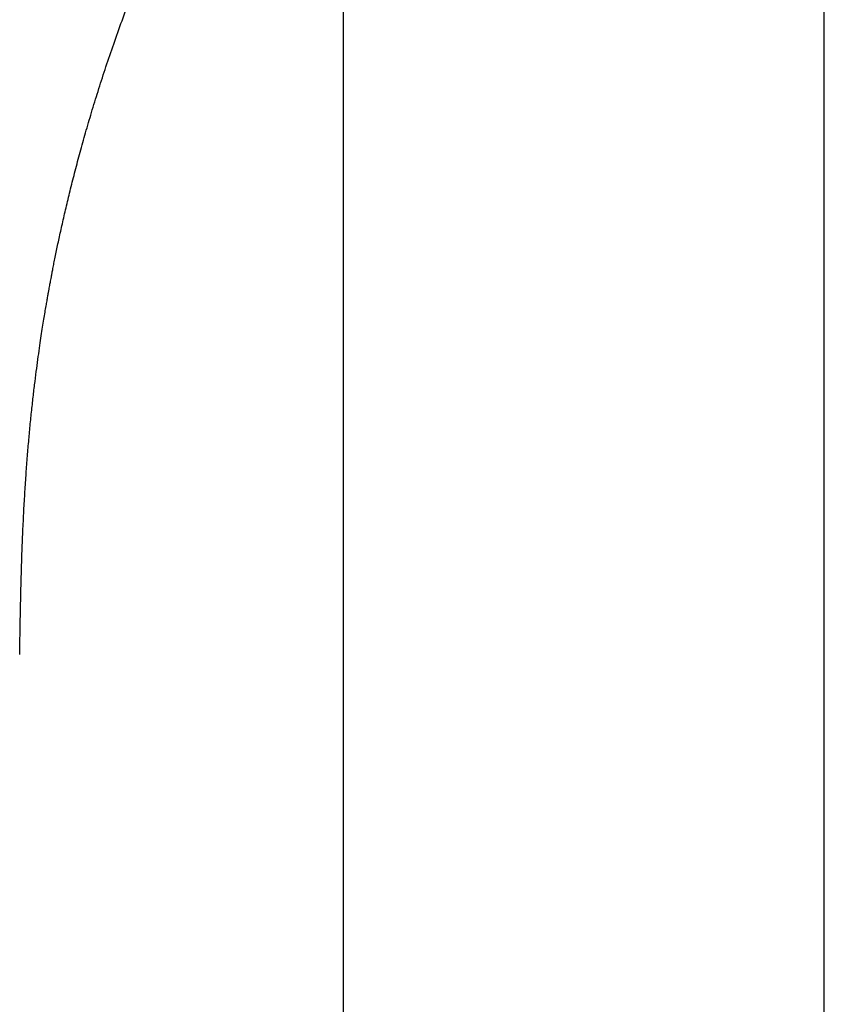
# Model space of a CAD drawing. Header units: millimetres. Extents: x 8 to 1762, y 12 to 2705.
# Tile 67 of 115: x 870 to 906, y 2187 to 2232. Entities that reach past the tile are written whole.
import ezdxf

# ---------------------------------------------------------------- set-up
doc = ezdxf.new("R2010")
doc.units = ezdxf.units.MM

msp = doc.modelspace()

# ---------------------------------------------------------------- linework, layer by layer
at = {"color": 7, "linetype": 'Continuous', "lineweight": 30}
for p, q in [((906.368, 2108.978), (906.368, 2280.094)), ((884.468, 2250.997), (884.468, 2108.978))]:
    msp.add_line(p, q, dxfattribs=at)
msp.add_open_spline([(869.739, 2203.353), (869.745, 2203.747), (869.758, 2204.52), (869.779, 2205.658), (869.805, 2206.753), (869.837, 2207.805), (869.876, 2208.814), (869.92, 2209.763), (869.97, 2210.652), (870.024, 2211.485), (870.083, 2212.279), (870.145, 2213.034), (870.213, 2213.765), (870.285, 2214.468), (870.36, 2215.143), (870.435, 2215.775), (870.51, 2216.364), (870.584, 2216.909), (870.654, 2217.404), (870.72, 2217.849), (870.782, 2218.245), (870.839, 2218.604), (870.892, 2218.926), (870.939, 2219.206), (870.98, 2219.446), (871.016, 2219.648), (871.046, 2219.819), (871.073, 2219.966), (871.096, 2220.092), (871.116, 2220.201), (871.135, 2220.304), (871.156, 2220.418), (871.183, 2220.558), (871.215, 2220.729), (871.255, 2220.934), (871.302, 2221.174), (871.357, 2221.447), (871.418, 2221.743), (871.483, 2222.055), (871.552, 2222.377), (871.624, 2222.708), (871.729, 2223.177), (871.872, 2223.794), (872.06, 2224.568), (872.266, 2225.381), (872.493, 2226.231), (872.741, 2227.118), (873.011, 2228.041), (873.306, 2229.001), (873.626, 2229.995), (873.974, 2231.024), (874.347, 2232.077), (874.742, 2233.139), (875.231, 2234.399), (875.825, 2235.846), (876.538, 2237.473), (877.277, 2239.058), (878.041, 2240.602), (878.828, 2242.105), (879.646, 2243.585), (880.495, 2245.042), (881.374, 2246.475), (882.218, 2247.783), (883.019, 2248.97), (883.769, 2250.042), (884.53, 2251.089), (885.294, 2252.104), (886.054, 2253.081), (886.842, 2254.059), (887.654, 2255.037), (888.489, 2256.011), (889.307, 2256.941), (890.107, 2257.829), (890.887, 2258.677), (891.493, 2259.326), (891.93, 2259.788), (892.194, 2260.066), (892.436, 2260.321), (892.648, 2260.543), (892.827, 2260.731), (892.974, 2260.885), (893.089, 2261.004), (893.171, 2261.09), (893.219, 2261.141), (893.252, 2261.176), (893.29, 2261.215), (893.354, 2261.282), (893.445, 2261.377), (893.565, 2261.502), (893.712, 2261.656), (893.886, 2261.837), (894.097, 2262.058), (894.346, 2262.319), (894.637, 2262.624), (894.961, 2262.965), (895.319, 2263.343), (895.705, 2263.755), (896.12, 2264.201), (896.561, 2264.683), (897.031, 2265.204), (897.348, 2265.567), (897.512, 2265.755)], degree=3, knots=[0, 0, 0, 0, 0.016671, 0.032736, 0.048196, 0.063051, 0.077303, 0.09095, 0.103263, 0.115038, 0.126276, 0.136977, 0.147141, 0.157334, 0.166922, 0.175907, 0.184287, 0.192063, 0.199234, 0.205443, 0.211114, 0.216248, 0.220845, 0.224906, 0.228291, 0.231184, 0.23359, 0.235664, 0.237482, 0.239044, 0.24035, 0.241933, 0.243928, 0.24639, 0.24932, 0.252792, 0.256751, 0.261111, 0.265622, 0.270268, 0.275049, 0.279965, 0.29064, 0.3019, 0.313746, 0.326178, 0.339194, 0.352797, 0.366984, 0.381757, 0.397116, 0.413047, 0.429144, 0.445213, 0.470406, 0.49553, 0.520584, 0.544675, 0.568703, 0.592667, 0.616568, 0.640405, 0.664178, 0.682812, 0.701409, 0.719909, 0.737989, 0.755595, 0.772727, 0.791621, 0.809905, 0.827579, 0.844644, 0.861099, 0.876941, 0.882725, 0.888365, 0.893425, 0.897814, 0.901532, 0.904579, 0.906955, 0.908659, 0.909693, 0.909946, 0.910736, 0.912021, 0.913938, 0.916419, 0.919464, 0.923072, 0.927245, 0.932587, 0.938637, 0.945394, 0.95286, 0.961033, 0.96975, 0.979149, 0.989232, 1, 1, 1, 1], dxfattribs=at)

doc.saveas('drawing.dxf')
